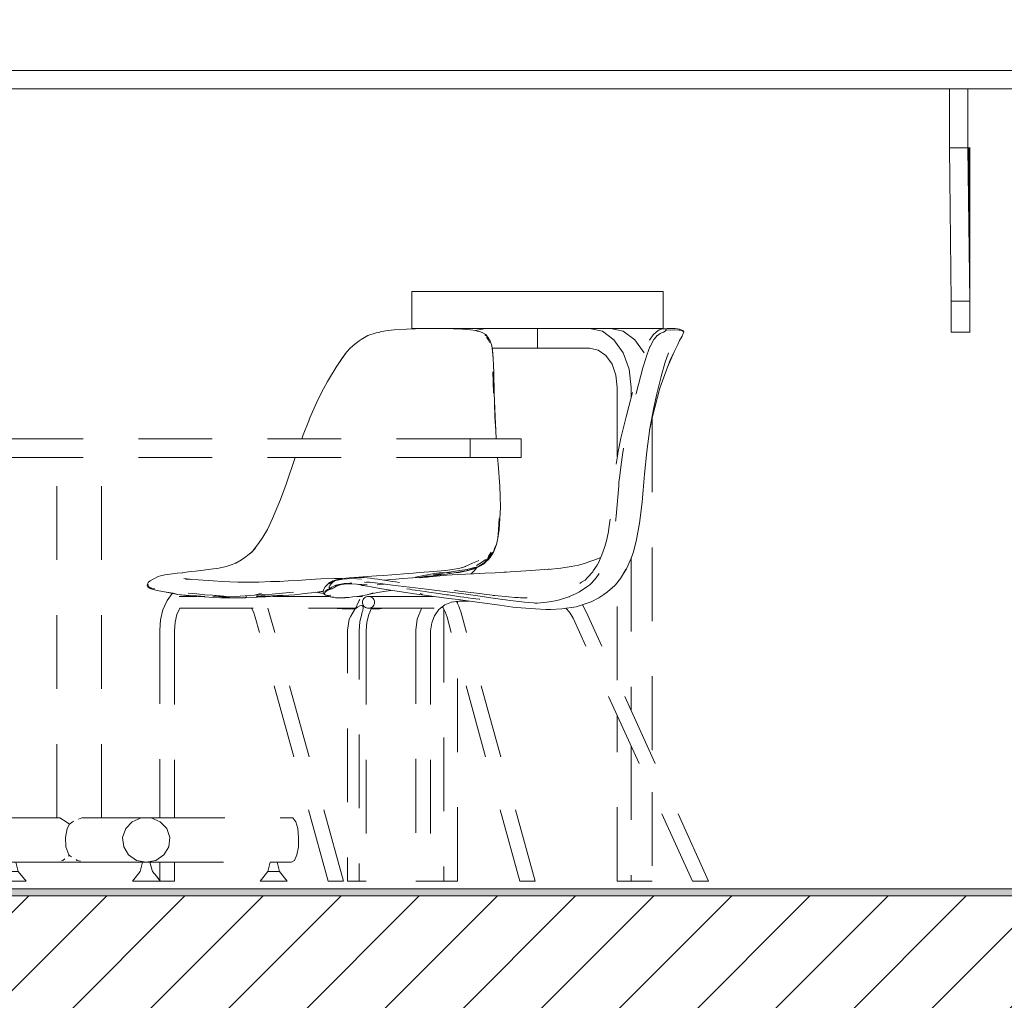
# Model space of a CAD drawing. Header units: millimetres. Extents: x 17009 to 157603, y -19950 to 21829.
# Tile 24 of 72: x 31823 to 33160, y 6768 to 8099. Entities that reach past the tile are written whole.
import ezdxf

# ---------------------------------------------------------------- set-up
doc = ezdxf.new("R2010")
doc.units = ezdxf.units.MM
doc.header["$MEASUREMENT"] = 0
doc.linetypes.add('! STR Pointille', pattern=[175, 100, -75])
for name, color, linetype in [('01-STR_Dalles.ARCHI', 7, 'Continuous'), ('04-SOE_Revetement de sol.ARCHI', 7, 'Continuous'), ('05-INF _ COTATIONS.ARCHI', 7, 'Continuous'), ('06-REP _ EQUIP MOBI _ hors marché.ARCHI', 7, 'Continuous'), ('06-REP _ EQUIP MOBI _ marché.ARCHI', 7, 'Continuous')]:
    doc.layers.add(name, color=color, linetype=linetype)
doc.styles.add('STYLE_GENERE_1', font='arial.ttf')
doc.dimstyles.new('STYLE_GENERE__1', dxfattribs={"dimtxt": 150, "dimasz": 114, "dimexe": 0.18, "dimexo": 400, "dimgap": 0, "dimtad": 1, "dimlfac": 0.001, "dimzin": 0, "dimdsep": 46, "dimtxsty": 'STYLE_GENERE_1', "dimblk": 'ARROWHEAD_2', "dimblk1": 'ARROWHEAD_2', "dimblk2": 'ARROWHEAD_2', "dimcen": 0.09, "dimclrd": 8, "dimclre": 8, "dimclrt": 8, "dimazin": 0, "dimtfac": 1, "dimtdec": 4, "dimtmove": 0, "dimatfit": 3, "dimfxl": 0, "dimtolj": 1, "dimtzin": 0, "dimarcsym": 0})

# ---------------------------------------------------------------- blocks, each defined once
blk = doc.blocks.new('Élément de coupe_27_1')
at = {"layer": '01-STR_Dalles.ARCHI', "linetype": 'Continuous', "lineweight": 0, "true_color": 0x000000}
h = blk.add_hatch(dxfattribs=at)
h.set_pattern_fill('Hachure_simple_0001', color=18, style=0, pattern_type=2)
h.set_pattern_definition([(45, (0, 0), (-53.03301, 53.03301), [])])
h.paths.add_polyline_path([(30462.5, 6910), (30462.5, 6690), (77255.2, 6690), (77255.2, 6910)])
at = {"layer": '01-STR_Dalles.ARCHI', "color": 7, "linetype": 'Continuous', "lineweight": 5}
blk.add_line((41461.8, 6910), (30462.5, 6910), dxfattribs=at)
blk = doc.blocks.new('Élément de coupe_413_1')
at = {"layer": '06-REP _ EQUIP MOBI _ marché.ARCHI', "color": 7, "linetype": 'Continuous', "lineweight": 5}
for p, q in [((35693.6, 8030), (30502.3, 8030)), ((33085.5, 8005), (30502.3, 8005)), ((33085.5, 7925), (33085.5, 8005)), ((33110.5, 8005), (33085.5, 8005)), ((33110.5, 7925), (33110.5, 8005)), ((35693.6, 8005), (33110.5, 8005)), ((33110.5, 7925), (33085.5, 7925)), ((33085.5, 7925), (33088, 7717.1)), ((33110.5, 7925), (33113, 7717.1)), ((33111.6, 7925), (33110.5, 7925)), ((33113, 7925), (33111.6, 7925)), ((33113, 7807.5), (33111.6, 7925)), ((33113.4, 7925), (33113, 7925)), ((33113, 7807.5), (33113, 7925)), ((33113, 7717.1), (33113, 7807.5)), ((33088, 7675), (33088, 7717.1)), ((33113, 7717.1), (33088, 7717.1)), ((33113, 7675), (33113, 7717.1)), ((33113, 7675), (33088, 7675)), ((33113.4, 7675), (33113, 7675))]:
    blk.add_line(p, q, dxfattribs=at)
blk = doc.blocks.new('Élément de coupe_556_1')
at = {"layer": '04-SOE_Revetement de sol.ARCHI', "linetype": 'Continuous', "lineweight": 0, "true_color": 0xbebebe}
blk.add_hatch(color=9, dxfattribs=at).paths.add_polyline_path([(30462.5, 6919.5), (30462.5, 6910), (41463.8, 6910), (41463.8, 6919), (41461.8, 6919), (41461.8, 6919.5)])
at = {"layer": '04-SOE_Revetement de sol.ARCHI', "color": 7, "linetype": 'Continuous', "lineweight": 5}
blk.add_line((41461.8, 6919.5), (30462.5, 6919.5), dxfattribs=at)
blk = doc.blocks.new('Élément de coupe_913_1')
at = {"layer": '06-REP _ EQUIP MOBI _ hors marché.ARCHI', "color": 252, "linetype": '! STR Pointille', "lineweight": 5}
for p, q in [((31336.9, 7530), (31304.1, 7530)), ((31304.1, 7504.6), (31304.1, 7530)), ((31373.1, 7530), (31336.9, 7530)), ((31373.1, 7530), (31373.1, 7504.6)), ((32434.7, 7530), (31373.1, 7530)), ((32478, 7530), (32434.7, 7530)), ((32434.7, 7530), (32434.7, 7504.6)), ((32503.9, 7530), (32478, 7530)), ((32503.9, 7504.6), (32503.9, 7530)), ((31336.9, 7504.6), (31304.1, 7504.6)), ((31373.1, 7504.6), (31336.9, 7504.6)), ((32434.7, 7504.6), (31373.1, 7504.6)), ((31873.8, 7015.7), (31873.8, 7504.6)), ((31934.4, 7015.7), (31934.4, 7504.6)), ((32478, 7504.6), (32434.7, 7504.6)), ((32503.9, 7504.6), (32478, 7504.6)), ((31607.3, 7001.1), (31610.1, 7010.5)), ((31610.1, 7010.5), (31613.9, 7015.7)), ((31613.9, 7015.7), (31618, 7015.7)), ((31618, 7015.7), (31621.8, 7010.5)), ((31877.9, 7015.7), (31618, 7015.7)), ((31621.8, 7010.5), (31624.5, 7001.1)), ((31877.9, 7015.7), (31886.6, 7010.5)), ((31886.6, 7010.5), (31891, 7007)), ((31887.7, 7001.1), (31891, 7007)), ((31891, 7007), (31895.1, 7010.5)), ((31895.1, 7010.5), (31896.8, 7011.2)), ((31903, 7013.8), (31907.8, 7015.7)), ((31907.8, 7015.7), (31988.4, 7015.7)), ((32001.8, 7015.7), (32194.2, 7015.7)), ((32198, 7010.5), (32194.2, 7015.7)), ((32200.8, 7001.1), (32198, 7010.5)), ((31606, 6989.1), (31607.3, 7001.1)), ((31624.5, 7001.1), (31625.8, 6989.1)), ((31885.3, 6989.1), (31887.7, 7001.1)), ((32202, 6989.1), (32200.8, 7001.1)), ((31606.5, 6976.5), (31606, 6989.1)), ((31625.8, 6989.1), (31625.4, 6976.5)), ((31886.1, 6976.5), (31885.3, 6989.1)), ((31963.1, 6989.1), (31964.5, 6976.5)), ((32025.8, 6976.5), (32027.2, 6989.1)), ((32201.6, 6976.5), (32202, 6989.1)), ((31608.5, 6965.5), (31606.5, 6976.5)), ((31611.9, 6958), (31608.5, 6965.5)), ((31623.3, 6965.5), (31620, 6958)), ((31625.4, 6976.5), (31623.3, 6965.5)), ((31890, 6965.5), (31886.1, 6976.5)), ((31890.8, 6964.5), (31889.5, 6963.6)), ((31890.8, 6964.5), (31890, 6965.5)), ((31893.8, 6962.7), (31890.8, 6964.5)), ((32196.2, 6958), (32199.5, 6965.5)), ((32199.5, 6965.5), (32201.6, 6976.5)), ((31615.9, 6955.4), (31611.9, 6958)), ((31620, 6958), (31615.9, 6955.4)), ((31635.1, 6955.4), (31615.9, 6955.4)), ((31631.8, 6942.7), (31635.1, 6955.4)), ((31637, 6955.4), (31635.1, 6955.4)), ((31640, 6955.4), (31637, 6955.4)), ((31643, 6955.4), (31640, 6955.4)), ((31644.8, 6955.4), (31643, 6955.4)), ((31875.2, 6955.4), (31644.8, 6955.4)), ((31648, 6942.7), (31644.8, 6955.4)), ((31804.4, 6942.7), (31807.8, 6955.4)), ((31821.3, 6942.7), (31817.9, 6955.4)), ((31876.9, 6956.1), (31875.2, 6955.4)), ((31877.9, 6955.4), (31875.2, 6955.4)), ((31886.6, 6955.4), (31877.9, 6955.4)), ((31881.8, 6958), (31880.1, 6957.4)), ((31884.4, 6959.9), (31881.8, 6958)), ((31898.2, 6955.4), (31886.6, 6955.4)), ((31910.9, 6955.4), (31898.2, 6955.4)), ((31901.4, 6958), (31899.9, 6959)), ((31906.1, 6957), (31901.4, 6958)), ((31914, 6955.4), (31910.9, 6955.4)), ((31914, 6955.4), (31912.4, 6955.7)), ((31914, 6955.4), (31990.2, 6955.4)), ((32000.2, 6955.4), (31990.2, 6955.4)), ((32000.2, 6955.4), (32163.3, 6955.4)), ((32160, 6942.7), (32163.3, 6955.4)), ((32165.2, 6955.4), (32163.3, 6955.4)), ((32168.2, 6955.4), (32165.2, 6955.4)), ((32171.2, 6955.4), (32168.2, 6955.4)), ((32173, 6955.4), (32171.2, 6955.4)), ((32176.2, 6942.7), (32173, 6955.4)), ((32173, 6955.4), (32192.1, 6955.4)), ((32192.1, 6955.4), (32196.2, 6958)), ((31621.7, 6930), (31631.8, 6942.7)), ((31635.1, 6942.7), (31631.9, 6942.7)), ((31640.1, 6942.7), (31635.1, 6942.7)), ((31645, 6942.7), (31640.1, 6942.7)), ((31648, 6942.7), (31645, 6942.7)), ((31658.2, 6930), (31648, 6942.7)), ((31793.8, 6930), (31804.4, 6942.7)), ((31806.1, 6942.7), (31804.4, 6942.7)), ((31810.4, 6942.7), (31806.1, 6942.7)), ((31815.6, 6942.7), (31810.4, 6942.7)), ((31819.8, 6942.7), (31815.6, 6942.7)), ((31821.3, 6942.7), (31819.8, 6942.7)), ((31831.9, 6930), (31821.3, 6942.7)), ((32149.9, 6930), (32160, 6942.7)), ((32163.3, 6942.7), (32160.1, 6942.7)), ((32168.3, 6942.7), (32163.3, 6942.7)), ((32173.2, 6942.7), (32168.3, 6942.7)), ((32176.2, 6942.7), (32173.2, 6942.7)), ((32186.4, 6930), (32176.2, 6942.7)), ((31621.9, 6930), (31621.7, 6930)), ((31629, 6930), (31621.9, 6930)), ((31640.3, 6930), (31629, 6930)), ((31651.4, 6930), (31640.3, 6930)), ((31658.2, 6930), (31651.4, 6930)), ((31797.6, 6930), (31793.8, 6930)), ((31807.3, 6930), (31797.6, 6930)), ((31819.1, 6930), (31807.3, 6930)), ((31828.5, 6930), (31819.1, 6930)), ((31831.9, 6930), (31828.5, 6930)), ((32014.2, 6930), (31976.4, 6930)), ((32014.3, 6930), (32009, 6936.4)), ((32150.1, 6930), (32149.9, 6930)), ((32157.2, 6930), (32150.1, 6930)), ((32168.5, 6930), (32157.2, 6930)), ((32179.6, 6930), (32168.5, 6930)), ((32186.4, 6930), (32179.6, 6930))]:
    blk.add_line(p, q, dxfattribs=at)
at = {"layer": '06-REP _ EQUIP MOBI _ hors marché.ARCHI', "color": 252, "linetype": '! STR Pointille', "lineweight": 5, "flags": 128}
for points in [[(32027.2, 6989.1), (32023.1, 7001.1), (32014.1, 7010.5), (32001.8, 7015.7), (31988.4, 7015.7), (31976.2, 7010.5), (31967.2, 7001.1), (31963.1, 6989.1)], [(31964.5, 6976.5), (31971.2, 6965.5), (31982, 6958), (31995.1, 6955.4), (32008.3, 6958), (32019.1, 6965.5), (32025.8, 6976.5)], [(31990.2, 6955.4), (31986.9, 6942.7), (31976.4, 6930)], [(32000.2, 6955.4), (32003.7, 6942.7), (32009, 6936.4), (32014.2, 6930)]]:
    blk.add_lwpolyline(points, dxfattribs=at)
blk = doc.blocks.new('Élément de coupe_915_1')
at = {"layer": '06-REP _ EQUIP MOBI _ hors marché.ARCHI', "color": 252, "linetype": '! STR Pointille', "lineweight": 5}
for p, q in [((32307.2, 7673.8), (32295.8, 7670.2)), ((32307.2, 7673.8), (32310.7, 7674.7)), ((32310.7, 7674.7), (32314.6, 7675.8)), ((32323.5, 7677.2), (32314.6, 7675.8)), ((32331.8, 7678), (32323.5, 7677.2)), ((32331.8, 7678), (32348.4, 7679)), ((32348.4, 7679), (32360.6, 7679.6)), ((32374.7, 7679.9), (32360.6, 7679.6)), ((32385.3, 7680), (32374.7, 7679.9)), ((32388, 7680), (32385.3, 7680)), ((32388, 7680), (32400.7, 7679.8)), ((32412.3, 7679.5), (32400.7, 7679.8)), ((32425, 7678.9), (32412.3, 7679.5)), ((32434.9, 7678.1), (32425, 7678.9)), ((32442.4, 7677), (32434.9, 7678.1)), ((32444.4, 7676.5), (32442.4, 7677)), ((32447.8, 7675.7), (32444.4, 7676.5)), ((32447.8, 7675.7), (32448.7, 7675.3)), ((32451.9, 7673.8), (32448.7, 7675.3)), ((32451.9, 7673.8), (32456.2, 7671.6)), ((32278.1, 7658.7), (32284, 7663.3)), ((32284, 7663.3), (32286.9, 7665.2)), ((32286.9, 7665.2), (32291.5, 7667.9)), ((32295.8, 7670.2), (32291.5, 7667.9)), ((32454.7, 7671.2), (32457.2, 7669.8)), ((32460.3, 7666.3), (32456.2, 7671.6)), ((32457.1, 7667.9), (32459.7, 7664.3)), ((32460.2, 7665.8), (32457.2, 7669.8)), ((32459.7, 7664.3), (32460.2, 7665.8)), ((32461.1, 7660.9), (32459.7, 7664.3)), ((32461.7, 7663.6), (32460.3, 7666.3)), ((32462.2, 7663.2), (32461.7, 7663.6)), ((32462.5, 7661.1), (32462.2, 7663.2)), ((32462.5, 7661.2), (32463.6, 7658.2)), ((32259.6, 7637.4), (32267.1, 7648)), ((32261.2, 7639.6), (32267.1, 7648)), ((32267.1, 7648), (32272.4, 7653.5)), ((32272.4, 7653.5), (32278.1, 7658.7)), ((32464.5, 7653.8), (32463.6, 7658.2)), ((32464.5, 7653.8), (32465.6, 7646.2)), ((32464.6, 7653.1), (32465.3, 7649.3)), ((32465.8, 7644), (32465.3, 7649.3)), ((32465.6, 7646.2), (32466.3, 7638.8)), ((32261.2, 7639.6), (32252.8, 7627.6)), ((32252.8, 7627.6), (32259.6, 7637.4)), ((32260.9, 7639.2), (32261.2, 7639.6)), ((32466.3, 7638.8), (32465.8, 7644)), ((32466.6, 7630.7), (32466.3, 7638.8)), ((32252.8, 7627.6), (32241.2, 7608.1)), ((32465.8, 7621.1), (32466.1, 7608.1)), ((32466.8, 7619.1), (32466.6, 7630.7)), ((32467.5, 7592.4), (32466.8, 7619.1)), ((32241.2, 7608.1), (32233.2, 7593.2)), ((32466.1, 7608.1), (32466.5, 7592.2)), ((32226.7, 7579.9), (32233.2, 7593.2)), ((32467.5, 7592.4), (32468.3, 7570.3)), ((32217.4, 7558.6), (32226.7, 7579.9)), ((32468.5, 7559.5), (32467.8, 7579.7)), ((32469.7, 7541.6), (32468.3, 7570.3)), ((32215.8, 7554.7), (32208.2, 7535.4)), ((32217.4, 7558.6), (32215.8, 7554.7)), ((32468.5, 7559.5), (32469.7, 7541.6)), ((32469.7, 7541.6), (32470.2, 7530)), ((32206.2, 7530), (32208.2, 7535.4)), ((32197.2, 7504.6), (32185, 7468.6)), ((32472.1, 7504.6), (32473, 7495.7)), ((32473, 7495.7), (32475.3, 7466)), ((32185, 7468.6), (32177.6, 7448)), ((32475.7, 7451.9), (32475.3, 7466)), ((32177.6, 7448), (32166.7, 7422.2)), ((32475.7, 7451.9), (32475.9, 7437.5)), ((32475.9, 7437.5), (32475.3, 7421.8)), ((32166.7, 7422.2), (32159.6, 7407.2)), ((32474.1, 7422.2), (32473.1, 7406.5)), ((32475.3, 7421.8), (32474.3, 7406.9)), ((32153.5, 7396.6), (32159.6, 7407.2)), ((32474.3, 7406.9), (32472.6, 7395.4)), ((32473.1, 7406.5), (32472.6, 7395.4)), ((32147.6, 7387.9), (32153.5, 7396.6)), ((32472.6, 7395.4), (32470.7, 7386.9)), ((32144, 7382.7), (32138.3, 7376.4)), ((32139.7, 7378), (32147.6, 7387.9)), ((32470.7, 7386.9), (32467.1, 7377.2)), ((32468.1, 7381.7), (32467.1, 7377.2)), ((32468.1, 7381.7), (32470.7, 7386.9)), ((32116.8, 7361.6), (32124.6, 7366.1)), ((32128.9, 7369), (32124.6, 7366.1)), ((32128.9, 7369), (32134.9, 7373.5)), ((32138.6, 7376.8), (32134.4, 7373)), ((32134.9, 7373.5), (32138.3, 7376.4)), ((32442.4, 7363.2), (32446.5, 7365.2)), ((32451.7, 7363.4), (32455.2, 7366)), ((32458.5, 7367), (32453.8, 7361.9)), ((32455.2, 7366), (32458.5, 7367)), ((32456.8, 7363.6), (32460.8, 7367.6)), ((32459.7, 7366.4), (32456.8, 7363.6)), ((32458.5, 7367), (32463.3, 7373.5)), ((32460.1, 7371.9), (32458.5, 7367)), ((32458.5, 7367), (32462.2, 7370.4)), ((32460.8, 7367.6), (32459.7, 7366.4)), ((32460.1, 7371.9), (32461.8, 7374.1)), ((32462.2, 7370.4), (32460.8, 7367.6)), ((32462, 7369.1), (32460.8, 7367.6)), ((32461.8, 7374.1), (32463.4, 7376.3)), ((32464.3, 7372.7), (32462, 7369.1)), ((32463.3, 7373.5), (32462.2, 7370.4)), ((32463.3, 7373.5), (32467.1, 7377.2)), ((32467.1, 7377.2), (32464.3, 7372.7)), ((32062.2, 7350.7), (32072.7, 7351.8)), ((32082.9, 7353.1), (32072.7, 7351.8)), ((32093.7, 7354.8), (32082.9, 7353.1)), ((32103.5, 7357), (32093.7, 7354.8)), ((32109.1, 7358.7), (32103.5, 7357)), ((32116.8, 7361.6), (32109.1, 7358.7)), ((32121.3, 7363.8), (32116, 7361.2)), ((32401.3, 7351.6), (32390.1, 7350.4)), ((32400.8, 7351.5), (32411.4, 7353)), ((32431.8, 7351.5), (32410.4, 7348)), ((32420.9, 7354.7), (32411.4, 7353)), ((32421, 7351.5), (32411.7, 7350)), ((32431.8, 7351.5), (32419.7, 7348.9)), ((32420.9, 7354.7), (32429.1, 7356.7)), ((32430.9, 7352.9), (32421, 7351.5)), ((32428.2, 7356.9), (32422.9, 7355.2)), ((32428.2, 7356.9), (32433.2, 7359.1)), ((32438.5, 7353.2), (32430.3, 7350.9)), ((32431.8, 7351.5), (32430.3, 7350.9)), ((32430.9, 7352.9), (32438.3, 7355.1)), ((32430.9, 7352.9), (32431.8, 7351.5)), ((32431.8, 7351.5), (32445.2, 7356.5)), ((32431.8, 7351.5), (32439.6, 7353.9)), ((32433.2, 7359.1), (32437.8, 7361.3)), ((32437.8, 7361.3), (32442.4, 7363.2)), ((32438.3, 7355.1), (32445.2, 7356.5)), ((32444.3, 7355.5), (32438.5, 7353.2)), ((32443.8, 7355.3), (32440.5, 7351.2)), ((32443.6, 7358.4), (32448.1, 7360.8)), ((32449.6, 7358.2), (32444.3, 7355.5)), ((32453.8, 7361.9), (32445.2, 7356.5)), ((32452.9, 7360.2), (32445.3, 7356)), ((32448.1, 7360.8), (32451.7, 7363.4)), ((32449.6, 7358.2), (32452.9, 7360.2)), ((32452.9, 7360.2), (32456.8, 7363.6)), ((32453.8, 7361.9), (32452.9, 7360.2)), ((32453.8, 7361.9), (32456.8, 7363.6)), ((32000.6, 7337.4), (32004.3, 7339.5)), ((32004.3, 7339.5), (32011.1, 7343.3)), ((32011.1, 7343.3), (32014.7, 7344.4)), ((32014.7, 7344.4), (32020.5, 7345.6)), ((32030.8, 7347.1), (32020.5, 7345.6)), ((32030.8, 7347.1), (32037.1, 7347.7)), ((32044.9, 7348.4), (32037.1, 7347.7)), ((32043.7, 7348.3), (32052.2, 7349.5)), ((32046.1, 7340.4), (32054.2, 7339.5)), ((32065.7, 7338.8), (32048.2, 7339.9)), ((32052.2, 7349.5), (32062.2, 7350.7)), ((32055.7, 7339.4), (32053.8, 7339.7)), ((32072.6, 7338.3), (32065.7, 7338.8)), ((32086.2, 7337.4), (32072.6, 7338.3)), ((32217.7, 7339.1), (32200.6, 7338)), ((32217.7, 7339.1), (32232.3, 7340)), ((32250.6, 7340.4), (32232.3, 7340)), ((32261.7, 7340.4), (32250.6, 7340.4)), ((32278.4, 7341.9), (32289, 7343)), ((32307.9, 7344.3), (32289, 7343)), ((32317.4, 7344.8), (32307.9, 7344.3)), ((32317.4, 7344.8), (32328.4, 7345.5)), ((32335.5, 7346.1), (32328.4, 7345.5)), ((32344.6, 7346.8), (32335.5, 7346.1)), ((32344.6, 7346.8), (32357.7, 7348)), ((32365.7, 7348.8), (32357.7, 7348)), ((32374.4, 7345), (32360.7, 7342.3)), ((32361, 7341.5), (32364.1, 7342.1)), ((32366.3, 7341.8), (32365.4, 7341.6)), ((32365.7, 7348.8), (32379, 7349.7)), ((32375.3, 7343.9), (32366.3, 7341.8)), ((32367.4, 7341.7), (32374.2, 7342.8)), ((32384.3, 7344.3), (32374.2, 7342.8)), ((32383.9, 7346.7), (32374.4, 7345)), ((32375.3, 7343.9), (32384.3, 7344.3)), ((32379, 7349.7), (32390.1, 7350.4)), ((32392.7, 7348.1), (32383.9, 7346.7)), ((32393.8, 7346), (32384.3, 7344.3)), ((32384.3, 7344.3), (32391.8, 7345.3)), ((32393.3, 7347), (32384.6, 7345.7)), ((32391.8, 7345.3), (32395.3, 7345.6)), ((32403.1, 7348.6), (32392.7, 7348.1)), ((32403.1, 7348.6), (32393.3, 7347)), ((32393.8, 7346), (32401.9, 7346.6)), ((32410.4, 7348), (32401.9, 7346.6)), ((32411.7, 7350), (32403.1, 7348.6)), ((32403.1, 7348.6), (32410.4, 7348)), ((32419.7, 7348.9), (32415.1, 7348.1)), ((32430.3, 7350.9), (32419.7, 7348.9)), ((32425.4, 7349.9), (32426.4, 7350.2)), ((32436.2, 7346.9), (32440.5, 7351.2)), ((31996.4, 7331.4), (31997.8, 7335.3)), ((31996.4, 7331.4), (31998.7, 7332)), ((31999.1, 7328.7), (31996.4, 7331.4)), ((31997.3, 7329.3), (31996.4, 7331.4)), ((32000.5, 7327.2), (31997.3, 7329.3)), ((31997.8, 7335.3), (32000.6, 7337.4)), ((32002, 7326.6), (31999.1, 7328.7)), ((31999.1, 7328.7), (32002.6, 7327.6)), ((32000.5, 7327.2), (32002, 7326.6)), ((32002, 7326.6), (32006.2, 7325.2)), ((32002.6, 7327.6), (32006.9, 7326.7)), ((32012, 7323.9), (32006.2, 7325.2)), ((32098.1, 7336.7), (32086.2, 7337.4)), ((32108.4, 7336.2), (32098.1, 7336.7)), ((32119.3, 7335.8), (32108.4, 7336.2)), ((32133.6, 7335.6), (32119.3, 7335.8)), ((32148.1, 7335.7), (32133.6, 7335.6)), ((32163.7, 7336.3), (32148.1, 7335.7)), ((32176.5, 7336.7), (32163.7, 7336.3)), ((32187.9, 7337.3), (32176.5, 7336.7)), ((32187.9, 7337.3), (32200.6, 7338)), ((32012, 7323.9), (32019.8, 7322.4)), ((32022, 7321.9), (32019.8, 7322.4)), ((32019.8, 7322.4), (32031.8, 7320.5)), ((32022, 7321.9), (32037.9, 7318.9)), ((32030.5, 7320), (32023.5, 7310.8)), ((32030.5, 7320), (32030.7, 7320.2)), ((32037.9, 7318.9), (32031.8, 7320.5)), ((32037.9, 7318.9), (32053.2, 7317.6)), ((32039.8, 7316.3), (32063.6, 7316.3)), ((32041.5, 7318.6), (32057.1, 7316.8)), ((32052, 7320.5), (32063.8, 7319.6)), ((32057.1, 7316.8), (32053.2, 7317.6)), ((32053.2, 7317.6), (32064.4, 7316.9)), ((32073.7, 7315.5), (32057.1, 7316.8)), ((32063.8, 7319.6), (32074.5, 7318.6)), ((32074.8, 7316.1), (32064.4, 7316.9)), ((32086.7, 7315), (32073.7, 7315.5)), ((32085.2, 7318.1), (32074.5, 7318.6)), ((32085.2, 7318.1), (32100.6, 7316.4)), ((32085.5, 7315.6), (32088, 7316.5)), ((32086.7, 7315), (32096, 7314.5)), ((32113.9, 7314.4), (32088, 7316.5)), ((32088, 7316.5), (32100.6, 7316.4)), ((32096, 7314.5), (32113.9, 7314.4)), ((32100.6, 7316.4), (32116.2, 7316.2)), ((32129.5, 7314.5), (32113.9, 7314.4)), ((32141.9, 7318), (32116.2, 7316.2)), ((32129.5, 7314.5), (32131.2, 7316.2)), ((32146.1, 7315.2), (32129.5, 7314.5)), ((32141.9, 7318), (32151.4, 7320.9)), ((32141.9, 7318), (32153.6, 7318.7)), ((32144.7, 7316.8), (32156, 7317.5)), ((32144.7, 7316.8), (32165.7, 7317)), ((32157.3, 7315.5), (32144.7, 7316.8)), ((32146.1, 7315.2), (32144.7, 7316.8)), ((32157.3, 7315.5), (32146.1, 7315.2)), ((32165.9, 7319.3), (32153.6, 7318.7)), ((32180.9, 7317.3), (32157.3, 7315.5)), ((32180.2, 7318), (32165.7, 7317)), ((32165.9, 7319.3), (32180, 7320.5)), ((32167.6, 7316.3), (32243, 7316.3)), ((32180, 7320.5), (32195, 7321.9)), ((32196.3, 7318.6), (32180.9, 7317.3)), ((32214.4, 7320.5), (32196.3, 7318.6)), ((32224.6, 7321.8), (32214.4, 7320.5)), ((32224.6, 7321.8), (32235.3, 7323.3)), ((32235.3, 7323), (32224.6, 7321.8)), ((32233.1, 7320.7), (32225.2, 7321.9)), ((32233.1, 7320.7), (32236.2, 7320)), ((32236.2, 7320), (32233.1, 7320.7)), ((32280.9, 7316.3), (32288.1, 7316.3)), ((32284.9, 7312.1), (32284, 7310.8)), ((32289.1, 7317.6), (32287.9, 7316.1)), ((32017.8, 7298.2), (32014.6, 7284.6)), ((32023.1, 7309.9), (32017.8, 7298.2)), ((32023.1, 7309.9), (32023.5, 7310.8)), ((32040.6, 7300.3), (32036.8, 7291.8)), ((32040.5, 7300.3), (32279.2, 7300.3)), ((32140.6, 7295.4), (32138.1, 7300.3)), ((32162.2, 7294), (32160.1, 7300.3)), ((32246.5, 7300.3), (32247.5, 7300.2)), ((32261.2, 7299.5), (32247.5, 7300.2)), ((32261.2, 7299.5), (32278.3, 7298.8)), ((32283.5, 7309.9), (32278.6, 7299)), ((32284, 7310.8), (32283.5, 7309.9)), ((32301.1, 7300.3), (32297.3, 7291.8)), ((32300.5, 7298.9), (32312, 7299.6)), ((32317.6, 7300.3), (32312, 7299.6)), ((32398.4, 7300.7), (32397.3, 7302.2)), ((32401.1, 7295.4), (32398.2, 7300.9)), ((32419.6, 7302.9), (32416.3, 7309.5)), ((32422.6, 7294), (32419.6, 7302.9)), ((32036.8, 7291.8), (32034.3, 7281.3)), ((32143.1, 7288), (32140.6, 7295.4)), ((32242, 6930), (32143.1, 7288)), ((32262.7, 6930), (32162.2, 7294)), ((32297.3, 7291.8), (32294.7, 7281.3)), ((32403.6, 7288), (32401.1, 7295.4)), ((32502.4, 6930), (32403.6, 7288)), ((32523.2, 6930), (32422.6, 7294)), ((32014.6, 7284.6), (32013.5, 7270.4)), ((32034.3, 7281.3), (32033.4, 7269.6)), ((32294.7, 7281.3), (32293.8, 7269.6)), ((32013.5, 7270.4), (32013.5, 7015.7)), ((32033.4, 7269.6), (32033.4, 7015.7)), ((32293.8, 7269.6), (32293.8, 6930)), ((32013.5, 6955.4), (32013.5, 6931)), ((32033.4, 6955.4), (32033.4, 6930)), ((32014.3, 6930), (32015.2, 6930)), ((32015.2, 6930), (32016.3, 6930)), ((32016.3, 6930), (32017.6, 6930)), ((32017.6, 6930), (32019.1, 6930)), ((32019.1, 6930), (32020.8, 6930)), ((32020.8, 6930), (32022.5, 6930)), ((32022.5, 6930), (32024.2, 6930)), ((32024.2, 6930), (32025.9, 6930)), ((32025.9, 6930), (32027.6, 6930)), ((32027.6, 6930), (32029.1, 6930)), ((32029.1, 6930), (32030.4, 6930)), ((32030.4, 6930), (32031.6, 6930)), ((32031.6, 6930), (32032.5, 6930)), ((32032.5, 6930), (32033.1, 6930)), ((32033.1, 6930), (32033.4, 6930)), ((32242.2, 6930), (32242, 6930)), ((32242.7, 6930), (32242.2, 6930)), ((32243.5, 6930), (32242.7, 6930)), ((32244.6, 6930), (32243.5, 6930)), ((32245.9, 6930), (32244.6, 6930)), ((32247.5, 6930), (32245.9, 6930)), ((32249.1, 6930), (32247.5, 6930)), ((32250.9, 6930), (32249.1, 6930)), ((32252.7, 6930), (32250.9, 6930)), ((32254.5, 6930), (32252.7, 6930)), ((32256.2, 6930), (32254.5, 6930)), ((32257.8, 6930), (32256.2, 6930)), ((32259.3, 6930), (32257.8, 6930)), ((32260.5, 6930), (32259.3, 6930)), ((32261.5, 6930), (32260.5, 6930)), ((32262.2, 6930), (32261.5, 6930)), ((32262.6, 6930), (32262.2, 6930)), ((32284.7, 6930), (32284, 6930)), ((32286.4, 6930), (32284.7, 6930)), ((32288, 6930), (32286.4, 6930)), ((32289.5, 6930), (32288, 6930)), ((32290.9, 6930), (32289.5, 6930)), ((32292, 6930), (32290.9, 6930)), ((32292.9, 6930), (32292, 6930)), ((32293.5, 6930), (32292.9, 6930)), ((32293.8, 6930), (32293.5, 6930)), ((32502.4, 6930), (32502.6, 6930)), ((32502.6, 6930), (32503.2, 6930)), ((32503.2, 6930), (32504, 6930)), ((32504, 6930), (32505.1, 6930)), ((32505.1, 6930), (32506.4, 6930)), ((32506.4, 6930), (32507.9, 6930)), ((32507.9, 6930), (32509.5, 6930)), ((32509.5, 6930), (32511.3, 6930)), ((32511.3, 6930), (32513.1, 6930)), ((32513.1, 6930), (32514.9, 6930)), ((32514.9, 6930), (32516.6, 6930)), ((32516.6, 6930), (32518.3, 6930)), ((32518.3, 6930), (32519.7, 6930)), ((32519.7, 6930), (32520.9, 6930)), ((32520.9, 6930), (32521.9, 6930)), ((32521.9, 6930), (32522.7, 6930)), ((32522.7, 6930), (32523.1, 6930))]:
    blk.add_line(p, q, dxfattribs=at)
blk = doc.blocks.new('Élément de coupe_917_1')
at = {"layer": '06-REP _ EQUIP MOBI _ hors marché.ARCHI', "color": 252, "linetype": '! STR Pointille', "lineweight": 5}
for p, q in [((32702.2, 7679.8), (32696.8, 7679.6)), ((32700.8, 7678.4), (32701.1, 7677.9)), ((32701.1, 7677.9), (32707.3, 7677.7)), ((32707.4, 7680), (32702.2, 7679.8)), ((32703.5, 7679.8), (32708.9, 7680)), ((32712.8, 7678.2), (32707.3, 7677.7)), ((32708.9, 7680), (32707.4, 7680)), ((32713.2, 7679.9), (32708.9, 7680)), ((32718.8, 7677.6), (32712.8, 7678.2)), ((32713.2, 7679.9), (32716.3, 7679.6)), ((32716.3, 7679.6), (32719.1, 7678.8)), ((32721.4, 7677.7), (32718.8, 7677.6)), ((32719.1, 7678.8), (32720.8, 7678.3)), ((32720.8, 7678.3), (32721.4, 7678)), ((32723.4, 7677), (32721.4, 7678)), ((32721.4, 7677.7), (32723.6, 7676.3)), ((32722.7, 7669.3), (32724, 7673)), ((32724.7, 7675.6), (32723.4, 7677)), ((32724.7, 7675.6), (32723.6, 7676.3)), ((32724, 7673), (32724.7, 7675.6)), ((32719, 7663.4), (32716.9, 7658.3)), ((32719, 7663.4), (32722.7, 7669.3)), ((32699.1, 7632.7), (32704.2, 7646.7)), ((32712, 7648.3), (32702.9, 7627.5)), ((32712, 7648.3), (32706.8, 7638.4)), ((32716.9, 7658.3), (32712, 7648.3)), ((32699.1, 7632.7), (32694.1, 7614.9)), ((32702.9, 7627.5), (32706.8, 7638.4)), ((32692.4, 7598.9), (32702.9, 7627.5)), ((32694.1, 7614.9), (32688.1, 7591.1)), ((32692.4, 7598.9), (32682.3, 7560.6)), ((32684.1, 7572.8), (32688.1, 7591.1)), ((32684.1, 7572.8), (32678.8, 7544)), ((32678.5, 7542), (32682.3, 7560.6)), ((32682.3, 7560.6), (32678.7, 7543.6)), ((32682.3, 7560.6), (32681.8, 7560.3)), ((32678.8, 7544), (32674.8, 7512.8)), ((32671.6, 7482), (32674.8, 7512.8)), ((32671.6, 7482), (32669.8, 7460.3)), ((32668.2, 7444.5), (32669.8, 7460.3)), ((32666.6, 7429.8), (32668.2, 7444.5)), ((32666.6, 7429.8), (32664.7, 7415.5)), ((32664.7, 7415.5), (32660.6, 7393.3)), ((32660.6, 7393.3), (32656.5, 7376.9)), ((32597.5, 7363.5), (32604.2, 7365.8)), ((32604.2, 7365.8), (32612.2, 7369.2)), ((32652, 7364.8), (32652.3, 7365.4)), ((32656.5, 7376.9), (32652.3, 7365.4)), ((32523.7, 7351.8), (32503.7, 7350.7)), ((32541.1, 7353.1), (32523.7, 7351.8)), ((32540.5, 7353), (32558.1, 7354.8)), ((32542.5, 7353.2), (32541.1, 7353.1)), ((32571.8, 7356.8), (32558.1, 7354.8)), ((32581.8, 7358.9), (32571.8, 7356.8)), ((32590.1, 7361.1), (32581.8, 7358.9)), ((32597.5, 7363.5), (32590.1, 7361.1)), ((32639.1, 7340.7), (32646, 7352.6)), ((32646.9, 7353.5), (32642.9, 7347.3)), ((32646.9, 7353.5), (32652, 7364.8)), ((32254.6, 7339.1), (32248.4, 7337.4)), ((32249.1, 7337), (32256.1, 7339.4)), ((32250.2, 7336.9), (32253.7, 7338.2)), ((32261.9, 7339.9), (32252.4, 7338)), ((32255.7, 7339.2), (32254.6, 7339.1)), ((32256.1, 7339.4), (32258, 7339.8)), ((32261.9, 7339.9), (32274.1, 7340.4)), ((32287.5, 7339.9), (32274.1, 7340.4)), ((32326.8, 7339.2), (32319.1, 7338.2)), ((32333.8, 7339.9), (32326.8, 7339.2)), ((32343, 7340.7), (32333.8, 7339.9)), ((32356.9, 7341.3), (32343, 7340.7)), ((32370.4, 7341.8), (32356.9, 7341.3)), ((32370.3, 7341.8), (32384.6, 7343.5)), ((32370.4, 7341.8), (32376.8, 7342.3)), ((32384.6, 7343.5), (32403.2, 7345)), ((32417.5, 7345.8), (32403.2, 7345)), ((32417.5, 7345.8), (32439.2, 7347.1)), ((32454.7, 7348), (32439.2, 7347.1)), ((32454.7, 7348), (32468.9, 7348.4)), ((32468.9, 7348.4), (32484.1, 7349.2)), ((32480.6, 7349), (32489, 7349.7)), ((32503.7, 7350.7), (32489, 7349.7)), ((32639.1, 7340.7), (32632.2, 7332)), ((32236, 7326.1), (32235.6, 7324.6)), ((32237.8, 7329.1), (32236, 7326.1)), ((32240.6, 7332.2), (32237.8, 7329.1)), ((32241.8, 7324.9), (32239.5, 7323.6)), ((32243.3, 7326.4), (32240.5, 7325.6)), ((32243.3, 7326.4), (32240.5, 7324.7)), ((32244, 7335), (32240.6, 7332.2)), ((32241.8, 7324.9), (32244.5, 7325.8)), ((32242.5, 7328.8), (32243.7, 7329.2)), ((32243.3, 7326.4), (32244.5, 7326.8)), ((32245.1, 7326.5), (32243.3, 7326.4)), ((32245.8, 7334.8), (32243.7, 7333.3)), ((32248.4, 7337.4), (32244, 7335)), ((32244.3, 7327.2), (32246.9, 7328.8)), ((32247.1, 7326.6), (32244.5, 7325.8)), ((32245.8, 7334.8), (32247, 7335.6)), ((32247, 7335.6), (32246.3, 7335.2)), ((32246.9, 7328.8), (32252.7, 7331.5)), ((32247, 7335.6), (32249.1, 7337)), ((32257.9, 7332.2), (32251.8, 7330.5)), ((32256.5, 7332.5), (32252.7, 7331.5)), ((32256.5, 7332.5), (32259.5, 7333)), ((32257.9, 7332.2), (32262.2, 7333.1)), ((32263.9, 7333.8), (32259.5, 7333)), ((32260.7, 7332.6), (32267.6, 7333.3)), ((32262.2, 7333.1), (32264.5, 7333.4)), ((32267.4, 7333.8), (32263.9, 7333.8)), ((32280.7, 7333), (32267.6, 7333.3)), ((32294.9, 7331.8), (32280.7, 7333)), ((32281.5, 7332.7), (32286.2, 7331.9)), ((32294.8, 7330.3), (32281.5, 7332.7)), ((32291.3, 7331), (32287.3, 7331.2)), ((32291.6, 7335.1), (32296.8, 7335.5)), ((32291.9, 7335.7), (32299.2, 7335.3)), ((32312.3, 7327), (32293.2, 7330.6)), ((32309.5, 7334.1), (32294.6, 7335.9)), ((32295.6, 7335.6), (32296.2, 7335.6)), ((32298.1, 7335.5), (32304.8, 7334.7)), ((32308.5, 7332.1), (32312, 7332.6)), ((32329.4, 7331.7), (32309.5, 7334.1)), ((32318.1, 7333.1), (32312, 7332.6)), ((32312.3, 7327), (32332.6, 7323.8)), ((32329.4, 7331.7), (32352.3, 7329)), ((32352.3, 7329), (32375.5, 7326.1)), ((32403.7, 7322.5), (32375.5, 7326.1)), ((32621.3, 7322.3), (32631.2, 7330.9)), ((32632.2, 7332), (32631.2, 7330.9)), ((32235.3, 7323.2), (32235.2, 7322.2)), ((32235.2, 7322.2), (32235.6, 7320.9)), ((32235.6, 7324.6), (32235.3, 7323.2)), ((32235.6, 7320.9), (32236.7, 7319.3)), ((32239, 7318), (32236.7, 7319.3)), ((32237.3, 7320.5), (32237.6, 7321.8)), ((32238.1, 7318.6), (32237.3, 7320.5)), ((32237.6, 7321.8), (32240.5, 7324.2)), ((32237.6, 7321.8), (32238, 7324)), ((32239.5, 7323.6), (32237.6, 7321.8)), ((32240.5, 7324.7), (32238, 7324)), ((32240.4, 7317.3), (32238.1, 7318.6)), ((32240.4, 7317.3), (32239, 7318)), ((32244.8, 7318.1), (32240.4, 7317.3)), ((32240.4, 7317.3), (32245, 7315.5)), ((32244.8, 7318.1), (32245, 7315.5)), ((32245, 7315.5), (32249.9, 7315.2)), ((32245, 7315.5), (32247.2, 7315.2)), ((32247.2, 7315.2), (32252.2, 7314.5)), ((32252.2, 7314.5), (32257.4, 7314.4)), ((32265.1, 7314.5), (32257.4, 7314.4)), ((32270, 7315), (32264.9, 7314.8)), ((32270, 7315), (32265.1, 7314.5)), ((32275.3, 7315.5), (32270, 7315)), ((32275.3, 7315.5), (32284.5, 7316.8)), ((32295.2, 7318.6), (32284.5, 7316.8)), ((32303.3, 7321.1), (32295.2, 7318.6)), ((32311.7, 7321.9), (32296.1, 7318.9)), ((32385.3, 7316.3), (32296.8, 7316.3)), ((32311.7, 7321.9), (32320.6, 7323.5)), ((32327.8, 7324.5), (32320.6, 7323.5)), ((32353.4, 7320.7), (32332.6, 7323.8)), ((32353.4, 7320.7), (32365.4, 7319)), ((32362.3, 7319.5), (32353.4, 7320.7)), ((32369.5, 7318.5), (32362.3, 7319.5)), ((32365.4, 7319), (32369.5, 7318.5)), ((32372.9, 7318), (32365.4, 7319)), ((32369.4, 7319.1), (32366.9, 7320.1)), ((32366.9, 7320.1), (32370.2, 7319.4)), ((32370.2, 7319.4), (32369.4, 7319.1)), ((32372.9, 7318), (32386.1, 7316.2)), ((32383.2, 7316.6), (32382.8, 7316.3)), ((32406, 7313.5), (32386.1, 7316.2)), ((32426.4, 7319.6), (32403.7, 7322.5)), ((32418.6, 7311.9), (32406, 7313.5)), ((32428.2, 7310.7), (32418.6, 7311.9)), ((32418.6, 7311.9), (32430.8, 7310.3)), ((32448.4, 7316.5), (32426.4, 7319.6)), ((32468.8, 7313.5), (32448.4, 7316.5)), ((32489.8, 7310.6), (32468.8, 7313.5)), ((32599.2, 7309.1), (32609.5, 7314.4)), ((32616.2, 7318.7), (32609.5, 7314.4)), ((32621.3, 7322.3), (32616.2, 7318.7)), ((32287.8, 7303.9), (32289.3, 7303)), ((32385.8, 7300.3), (32296.8, 7300.3)), ((32368.7, 7299.7), (32363.1, 7285.4)), ((32368.9, 7300), (32368.7, 7299.7)), ((32369.1, 7300.3), (32368.9, 7300)), ((32392.4, 7298.3), (32386.3, 7290)), ((32400.3, 7304.7), (32392.4, 7298.3)), ((32409.3, 7308.6), (32400.3, 7304.7)), ((32419.6, 7310), (32409.1, 7308.6)), ((32433.3, 7310), (32419.6, 7310)), ((32451, 7307.6), (32428.2, 7310.7)), ((32475, 7304.2), (32451, 7307.6)), ((32492.7, 7301.9), (32475, 7304.2)), ((32508.5, 7308.4), (32489.8, 7310.6)), ((32492.7, 7301.9), (32497.5, 7301.4)), ((32497.5, 7301.4), (32517.1, 7299.7)), ((32508.5, 7308.4), (32526.9, 7307.2)), ((32517.1, 7299.7), (32523.6, 7299.4)), ((32537.6, 7298.7), (32523.6, 7299.4)), ((32537.6, 7298.7), (32544.2, 7298.5)), ((32544.2, 7298.5), (32559.5, 7299.3)), ((32559.5, 7299.3), (32578.7, 7302.2)), ((32566.1, 7299.1), (32564.9, 7300.1)), ((32570.8, 7293.4), (32566.1, 7299.1)), ((32578.7, 7302.2), (32584, 7303.9)), ((32584, 7303.9), (32592.4, 7306.6)), ((32587.4, 7304.7), (32587.2, 7304.9)), ((32592.5, 7295.4), (32587.4, 7304.7)), ((32592.4, 7306.6), (32599.2, 7309.1)), ((32363.1, 7285.4), (32361.2, 7270.6)), ((32386.4, 7290.1), (32382.6, 7280.5)), ((32574.6, 7286.6), (32570.7, 7293.7)), ((32736.5, 6930), (32574.6, 7286.6)), ((32758.4, 6930), (32592.5, 7295.4)), ((32382.6, 7280.5), (32381.2, 7269.4)), ((32361.2, 7270.6), (32361.2, 6930)), ((32381.2, 7269.4), (32381.2, 6930)), ((32284, 6930), (32268.4, 6930)), ((32361.2, 6930), (32361.4, 6930)), ((32361.4, 6930), (32362, 6930)), ((32362, 6930), (32362.8, 6930)), ((32362.8, 6930), (32363.9, 6930)), ((32363.9, 6930), (32365.1, 6930)), ((32365.1, 6930), (32366.6, 6930)), ((32366.6, 6930), (32368.2, 6930)), ((32368.2, 6930), (32369.9, 6930)), ((32369.9, 6930), (32371.7, 6930)), ((32371.7, 6930), (32373.4, 6930)), ((32373.4, 6930), (32375.1, 6930)), ((32375.1, 6930), (32376.6, 6930)), ((32376.6, 6930), (32378, 6930)), ((32378, 6930), (32379.2, 6930)), ((32379.2, 6930), (32380.1, 6930)), ((32380.1, 6930), (32380.7, 6930)), ((32380.7, 6930), (32381.1, 6930)), ((32736.8, 6930), (32736.5, 6930)), ((32737.4, 6930), (32736.8, 6930)), ((32738.3, 6930), (32737.4, 6930)), ((32739.6, 6930), (32738.3, 6930)), ((32741, 6930), (32739.6, 6930)), ((32742.7, 6930), (32741, 6930)), ((32744.4, 6930), (32742.7, 6930)), ((32746.3, 6930), (32744.4, 6930)), ((32748.2, 6930), (32746.3, 6930)), ((32750.1, 6930), (32748.2, 6930)), ((32751.9, 6930), (32750.1, 6930)), ((32753.6, 6930), (32751.9, 6930)), ((32755.1, 6930), (32753.6, 6930)), ((32756.3, 6930), (32755.1, 6930)), ((32757.3, 6930), (32756.3, 6930)), ((32758, 6930), (32757.3, 6930)), ((32758.3, 6930), (32758, 6930))]:
    blk.add_line(p, q, dxfattribs=at)
at = {"layer": '06-REP _ EQUIP MOBI _ hors marché.ARCHI', "color": 252, "linetype": '! STR Pointille', "lineweight": 5, "flags": 128}
for points in [[(32243.7, 7329.2), (32244.2, 7330.4), (32244.4, 7331), (32245.2, 7332.1), (32246.5, 7333.7), (32248.3, 7335.5), (32250.4, 7337), (32251.9, 7337.8), (32254.7, 7338.8), (32258, 7339.8), (32261.3, 7340.3), (32266.3, 7341.2), (32270.7, 7341.5), (32277.3, 7341.9), (32287.3, 7342.1), (32288.5, 7342), (32290.8, 7341.8), (32299.3, 7341.1), (32304.8, 7340.3), (32309.4, 7339.7), (32317.8, 7338.4), (32318.4, 7338.3), (32318.7, 7338.3), (32329.4, 7336.7), (32333.3, 7336.1), (32349.4, 7333.6), (32350.8, 7333.5), (32351.2, 7333.4), (32360.3, 7332.1), (32361.7, 7331.9), (32370.2, 7330.8), (32374.6, 7330.1), (32383.3, 7329), (32394.6, 7327.3), (32399.1, 7326.7), (32417.5, 7323.9), (32420, 7323.6), (32439.7, 7321), (32464.6, 7317.8), (32466.2, 7317.6), (32466.7, 7317.6), (32468.5, 7317.4), (32486.9, 7315.7), (32495.5, 7314.9), (32500.5, 7314.6), (32503.3, 7314.5), (32515, 7314.5), (32518.1, 7314.6), (32531.1, 7315.2), (32536.7, 7316), (32546, 7317.5), (32553.7, 7319.7), (32560.5, 7321.6), (32563.7, 7323.2), (32575.1, 7328.5), (32576.6, 7329.4), (32586.2, 7335.4), (32590.1, 7337.9), (32590.8, 7338.5), (32594.1, 7342), (32601.2, 7349.6), (32602, 7350.8), (32607.4, 7358.9), (32608.9, 7361.9), (32612.8, 7370.4), (32615, 7376.2), (32617.8, 7384.2), (32620.4, 7393.7), (32621.5, 7398.3), (32622.2, 7401.5), (32623.2, 7408.6), (32625.5, 7427.2), (32628.2, 7456.2), (32628.4, 7458.2), (32629.8, 7471.4), (32631.5, 7486.8), (32631.6, 7487.8), (32633, 7495.7), (32635.2, 7509.4), (32635.4, 7510.9), (32639.4, 7531.1), (32641, 7538.2), (32646.5, 7560), (32650.3, 7574), (32655.3, 7592.9), (32659.4, 7607.1), (32666.2, 7631.3), (32670.6, 7645.6), (32671.8, 7649.6), (32676.7, 7661.4), (32676.7, 7661.7), (32676.8, 7661.7), (32676.8, 7661.7), (32683.4, 7671.2), (32683.5, 7671.3), (32687.8, 7675.6), (32691.6, 7677.9), (32692.2, 7678.3), (32696, 7679.4), (32696.8, 7679.6), (32697.3, 7679.6), (32699.1, 7679.5), (32699.5, 7679.4), (32700.3, 7678.8), (32700.8, 7678.4)], [(32701.1, 7677.9), (32700.8, 7677.6), (32699.4, 7676.5), (32697.3, 7675.1), (32697.1, 7675), (32696.8, 7674.8), (32695.7, 7674.3), (32692.8, 7673.1), (32689.2, 7670.5), (32688.8, 7670.2), (32685.1, 7665.8), (32684.3, 7664.8), (32679, 7655.3), (32678.9, 7655.1), (32678.8, 7655), (32676.9, 7649.9), (32674.6, 7643.7), (32670.2, 7629.4), (32669.4, 7626.6), (32660.1, 7591.6), (32655.9, 7575.7), (32652.5, 7561.4), (32650.2, 7551.9), (32646.2, 7534), (32643.8, 7522.2), (32641, 7505.4), (32640.1, 7498.5), (32637.4, 7477.2), (32636.8, 7471.2), (32636.5, 7466.3), (32633.1, 7425.1), (32632.8, 7421.5), (32632.7, 7421.1), (32632.5, 7419.9), (32628.7, 7396.7), (32627.8, 7392.9), (32626.3, 7387.2), (32623.2, 7376.7), (32619.5, 7366.7), (32618, 7363.1), (32612.5, 7351.6), (32612.2, 7351), (32611.7, 7350.2), (32605.9, 7341.3), (32600, 7334.8), (32597.3, 7331.8), (32594.7, 7330.1), (32583.3, 7322.7), (32583.1, 7322.6), (32578.6, 7320.4), (32569.8, 7316.1), (32569.5, 7315.9), (32568.9, 7315.7), (32556.3, 7311.6), (32550.2, 7310.4), (32542, 7308.7), (32539.1, 7308.4), (32525.6, 7307.1), (32524.7, 7307.1), (32521.9, 7307), (32510.6, 7306.9), (32507.5, 7306.9), (32497.4, 7307.5), (32490.8, 7307.9), (32484.2, 7308.6), (32472.5, 7309.4), (32468.4, 7310.1), (32457.5, 7311.2), (32447.2, 7312.4), (32438, 7313.5), (32426.4, 7315.1), (32421.9, 7315.8), (32405.3, 7318.3), (32402.9, 7318.6), (32392, 7320.1), (32378.8, 7322), (32376.2, 7322.4), (32373.6, 7322.8), (32366.9, 7323.8), (32360.3, 7324.7), (32356, 7325.4), (32352.8, 7325.9), (32343.8, 7327.2), (32342.8, 7327.4), (32339.3, 7327.9), (32332.7, 7328.9), (32328.7, 7329.4), (32321.1, 7330.6), (32311.4, 7331.7), (32308.7, 7332.1), (32304.4, 7332.6), (32295.5, 7333.6), (32288.4, 7334), (32282.7, 7334.4), (32279, 7334.3), (32271.6, 7334.4), (32264.5, 7333.4), (32262.9, 7333.2), (32261.3, 7332.7), (32256.9, 7331.5), (32254.7, 7330.6), (32252.4, 7329.7), (32251, 7328.8), (32249.6, 7328.1), (32248.7, 7327.5), (32247.4, 7326.8), (32247.1, 7326.6), (32245.9, 7326.3)], [(32245.9, 7326.3), (32245.1, 7326.5), (32244.5, 7326.8), (32244.1, 7327.5), (32243.9, 7327.9), (32243.8, 7328.4), (32243.7, 7329.2)], [(32287.8, 7303.9), (32285.3, 7303.4), (32281.9, 7301.5), (32278.3, 7298.8), (32277.8, 7298), (32273, 7289.5), (32270.8, 7285.3), (32268.4, 7270.6), (32268.4, 6930)], [(32289.3, 7303), (32289.8, 7300.8), (32289.3, 7297.3), (32288, 7293.4), (32287.8, 7292.1), (32285.3, 7282.2), (32285.1, 7281.6), (32284, 7269.6), (32284, 6930)]]:
    blk.add_lwpolyline(points, dxfattribs=at)
blk.add_lwpolyline([(32288.5, 7308.3), (32288.6, 7306.9), (32289, 7305.6), (32289.6, 7304.3), (32290.4, 7303.2), (32291.5, 7302.2), (32292.7, 7301.4), (32294, 7300.8), (32295.4, 7300.4), (32296.8, 7300.3), (32298.3, 7300.4), (32299.7, 7300.8), (32301, 7301.4), (32302.2, 7302.2), (32303.3, 7303.2), (32304.1, 7304.3), (32304.7, 7305.6), (32305.1, 7306.9), (32305.2, 7308.3), (32305.1, 7309.7), (32304.7, 7311), (32304.1, 7312.3), (32303.3, 7313.4), (32302.2, 7314.4), (32301, 7315.2), (32299.7, 7315.8), (32298.3, 7316.2), (32296.8, 7316.3), (32295.4, 7316.2), (32294, 7315.8), (32292.7, 7315.2), (32291.5, 7314.4), (32290.4, 7313.4), (32289.6, 7312.3), (32289, 7311), (32288.6, 7309.7)], close=True, dxfattribs=at)
blk = doc.blocks.new('Élément de coupe_923_1')
at = {"layer": '06-REP _ EQUIP MOBI _ hors marché.ARCHI', "color": 252, "linetype": '! STR Pointille', "lineweight": 5}
for p, q in [((32355.5, 7730), (32376.1, 7730)), ((32355.5, 7680), (32355.5, 7730)), ((32376.1, 7730), (32414.8, 7730)), ((32414.8, 7730), (32466.9, 7730)), ((32466.9, 7730), (32526.2, 7730)), ((32526.2, 7730), (32585.5, 7730)), ((32585.5, 7730), (32637.6, 7730)), ((32637.6, 7730), (32676.3, 7730)), ((32676.3, 7730), (32696.9, 7730)), ((32696.9, 7680), (32696.9, 7730)), ((32355.5, 7680), (32376.1, 7680)), ((32376.1, 7680), (32414.8, 7680)), ((32414.8, 7680), (32466.9, 7680)), ((32427.2, 7680), (32422.7, 7679)), ((32455.5, 7680), (32442.1, 7677)), ((32466.9, 7680), (32526.2, 7680)), ((32526.2, 7653.3), (32526.2, 7680)), ((32526.2, 7680), (32585.5, 7680)), ((32585.5, 7680), (32637.6, 7680)), ((32596.9, 7680), (32614.4, 7676.1)), ((32614.4, 7676.1), (32630.1, 7664.7)), ((32625.2, 7680), (32642.7, 7676.1)), ((32637.6, 7680), (32676.3, 7680)), ((32642.7, 7676.1), (32658.4, 7664.7)), ((32676.3, 7680), (32696.9, 7680)), ((32630.1, 7664.7), (32642.7, 7647)), ((32658.4, 7664.7), (32670.9, 7647)), ((32464.6, 7653.3), (32526.2, 7653.3)), ((32596.9, 7653.3), (32526.2, 7653.3)), ((32608.5, 7650.7), (32596.9, 7653.3)), ((32619.1, 7643.1), (32608.5, 7650.7)), ((32642.7, 7647), (32650.7, 7624.7)), ((32627.4, 7631.3), (32619.1, 7643.1)), ((32632.8, 7616.5), (32627.4, 7631.3)), ((32650.7, 7624.7), (32653.5, 7600)), ((32634.6, 7600), (32632.8, 7616.5)), ((32634.6, 7506), (32634.6, 7600)), ((32653.5, 7600), (32653.5, 7585.8)), ((32681.7, 7557.8), (32681.7, 7098.8)), ((32653.5, 7368.6), (32653.5, 7161.1)), ((32634.6, 7202.7), (32634.6, 7335.1)), ((32398.9, 7299.6), (32398.9, 6930)), ((32417.8, 7306.6), (32417.8, 7309.7)), ((32417.8, 6930), (32417.8, 7236.6)), ((32634.6, 6930), (32634.6, 7154.4)), ((32653.5, 7112.9), (32653.5, 6930)), ((32681.7, 7050.6), (32681.7, 6930)), ((32381.2, 6930), (32398.9, 6930)), ((32398.9, 6930), (32417.8, 6930)), ((32653.5, 6930), (32634.6, 6930)), ((32653.5, 6930), (32681.7, 6930))]:
    blk.add_line(p, q, dxfattribs=at)
blk = doc.blocks.new('*D1245')
at = {"layer": '05-INF _ COTATIONS.ARCHI', "color": 8, "linetype": 'Continuous', "lineweight": 5}
for p, q in [((31634.6, 9570), (31634.6, 9643.4)), ((31709.6, 9526.7), (31559.6, 9613.3)), ((32034.6, 9570), (31522.1, 9570)), ((31634.6, 6919.5), (31634.6, 9570)), ((31559.6, 6962.8), (31709.6, 6876.2)), ((31747.1, 6919.5), (31234.6, 6919.5)), ((31634.6, 6846.1), (31634.6, 6919.5))]:
    blk.add_line(p, q, dxfattribs=at)
at = {"layer": '05-INF _ COTATIONS.ARCHI', "color": 8, "lineweight": 5, "insert": (31604.6, 8044.6), "char_height": 150, "attachment_point": 7, "rotation": 90, "style": 'STYLE_GENERE_1'}
blk.add_mtext('\\A1;{\\pql;\\fArial|b0|i0|c0|p0;\\W1.000000;2,65}', dxfattribs=at)
blk = doc.blocks.new('ARROWHEAD_2')
at = {"color": 0, "linetype": 'Continuous', "lineweight": 0}
for p, q in [((-0.378, -0.655), (0.378, 0.655)), ((0, 0), (-1, 0))]:
    blk.add_line(p, q, dxfattribs=at)
blk = doc.blocks.new('*D1246')
at = {"layer": '05-INF _ COTATIONS.ARCHI', "color": 8, "linetype": 'Continuous', "lineweight": 5}
for p, q in [((31026.2, 9230), (31026.2, 9303.4)), ((31101.2, 9186.7), (30951.2, 9273.3)), ((31426.2, 9230), (30913.7, 9230)), ((31026.2, 6919.5), (31026.2, 9230)), ((30951.2, 6962.8), (31101.2, 6876.2)), ((31138.7, 6919.5), (30626.2, 6919.5)), ((31026.2, 6846.1), (31026.2, 6919.5))]:
    blk.add_line(p, q, dxfattribs=at)
at = {"layer": '05-INF _ COTATIONS.ARCHI', "color": 8, "lineweight": 5, "insert": (30996.2, 7874.6), "char_height": 150, "attachment_point": 7, "rotation": 90, "style": 'STYLE_GENERE_1'}
blk.add_mtext('\\A1;{\\pql;\\fArial|b0|i0|c0|p0;\\W1.000000;2,31}', dxfattribs=at)

msp = doc.modelspace()

# ---------------------------------------------------------------- block references
at = {"layer": '01-STR_Dalles.ARCHI', "lineweight": 0}
msp.add_blockref('Élément de coupe_27_1', (0, 0), dxfattribs=at)
at = {"layer": '04-SOE_Revetement de sol.ARCHI', "lineweight": 0}
msp.add_blockref('Élément de coupe_556_1', (0, 0), dxfattribs=at)
at = {"layer": '06-REP _ EQUIP MOBI _ hors marché.ARCHI', "lineweight": 0}
for name in ['Élément de coupe_923_1', 'Élément de coupe_915_1', 'Élément de coupe_917_1', 'Élément de coupe_913_1']:
    msp.add_blockref(name, (0, 0), dxfattribs=at)
at = {"layer": '06-REP _ EQUIP MOBI _ marché.ARCHI', "lineweight": 0}
msp.add_blockref('Élément de coupe_413_1', (0, 0), dxfattribs=at)

# ---------------------------------------------------------------- dimensions: what is measured, and where the dimension line sits
at = {"layer": '05-INF _ COTATIONS.ARCHI', "color": 8, "linetype": 'Continuous', "lineweight": 5}
for base, p1, p2, picture, middle in [((31634.589, 9570), (31633.083, 6919.5), (31644.979, 9570), '*D1245', (31529.589, 8238.747)), ((31026.248, 9230), (31023.793, 6919.5), (33105.818, 9230), '*D1246', (30921.248, 8068.747))]:
    dim = msp.add_linear_dim(base=base, p1=p1, p2=p2, angle=90, dimstyle='STYLE_GENERE__1', dxfattribs=at)
    dim.commit()
    dim.dimension.update_dxf_attribs({"geometry": picture, "text_midpoint": middle, "dimtype": 160, "text_rotation": 90})

doc.saveas('drawing.dxf')
